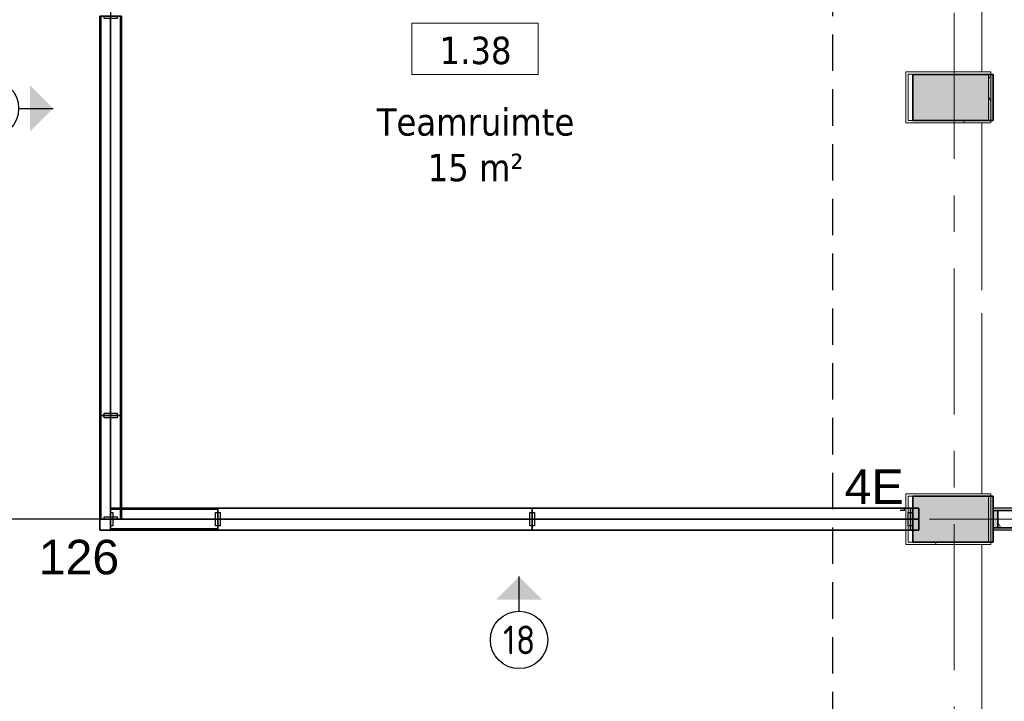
# Model space of a CAD drawing. Extents: x 3176 to 58266, y 1852 to 38199.
# Tile 115 of 256: x 49954 to 54235, y 7536 to 10499. Entities that reach past the tile are written whole.
import ezdxf
from ezdxf.enums import TextEntityAlignment as Align

# ---------------------------------------------------------------- set-up
doc = ezdxf.new("R2010")
doc.units = 0
doc.header["$LTSCALE"] = 50
doc.header["$PDSIZE"] = -5
doc.linetypes.add('HIDDEN2', pattern=[4.7625, 3.175, -1.5875])
doc.linetypes.add('Onderlegger 1e verdieping$0$stramien', pattern=[22.225, 12.7, -3.175, 3.175, -3.175])
doc.layers.get('0').update_dxf_attribs({"linetype": 'CONTINUOUS'})
doc.layers.get('DEFPOINTS').update_dxf_attribs({"linetype": 'CONTINUOUS'})
for name, color, linetype in [('AS-A38--_F----5', 2, 'CONTINUOUS'), ('AS-A38--_F---4-', 9, 'CONTINUOUS'), ('AS-I38-M_F----5_Hoekaansluitingen', 7, 'CONTINUOUS'), ('AS-I38-M_F----5_Muuraansluitingen', 7, 'CONTINUOUS'), ('AS-I38-M_F----5_Wandmodulen', 7, 'CONTINUOUS'), ('AS-L38--', 7, 'CONTINUOUS'), ('AS-L38--_F----5', 7, 'CONTINUOUS'), ('AS-L38--_F---4-', 7, 'CONTINUOUS'), ('AS-L38--_F-23--', 3, 'CONTINUOUS'), ('AS-L38--_F1-----', 2, 'CONTINUOUS'), ('AS-L38--_F123--', 7, 'CONTINUOUS'), ('AS-L38GL_F---4-', 2, 'CONTINUOUS'), ('AS-L38GL_F123--', 3, 'CONTINUOUS'), ('AS-M38--_F123--_Wandlengte', 1, 'CONTINUOUS'), ('AS-T38--_F----5', 7, 'CONTINUOUS'), ('AS-T38--_F-23--', 7, 'CONTINUOUS'), ('IWTEKST', 2, 'CONTINUOUS')]:
    doc.layers.add(name, color=color, linetype=linetype)
doc.layers.add('AS-I38-1_F----5', color=2, linetype='CONTINUOUS', plot=False)
doc.layers.add('IWHARTWAND', color=6, linetype='CONTINUOUS', plot=False)
for name, color, linetype, lineweight in [('Onderlegger 1e verdieping$0$A-AREA-IDEN', 8, 'CONTINUOUS', 18), ('Onderlegger 1e verdieping$0$A-GENM', 8, 'CONTINUOUS', 18), ('Onderlegger 1e verdieping$0$A-GLAZ', 8, 'CONTINUOUS', 25), ('Onderlegger 1e verdieping$0$S-COLS', 8, 'CONTINUOUS', 18), ('Onderlegger 1e verdieping$0$S-GRID', 8, 'CONTINUOUS', 18)]:
    doc.layers.add(name, color=color, linetype=linetype, lineweight=lineweight)
doc.styles.add('Onderlegger 1e verdieping$0$Tahoma_1', font='TAHOMA.TTF', dxfattribs={"height": 238.040123})
doc.styles.get("Standard").update_dxf_attribs({"font": 'isocp.shx'})
doc.dimstyles.new('CWall_F2_Wandlengte', dxfattribs={"dimscale": 50, "dimtxt": 2.5, "dimasz": 2, "dimexe": 1, "dimexo": 1, "dimgap": 0.5, "dimtad": 1, "dimdec": 0, "dimdsep": 46, "dimtxsty": 'Standard', "dimcen": 2.5, "dimclrt": 2, "dimadec": 0, "dimazin": 0, "dimtfac": 1, "dimtdec": 0, "dimtix": 1, "dimtmove": 2, "dimatfit": 0, "dimfxl": 0, "dimtolj": 1, "dimtzin": 0, "dimarcsym": 0})
pattern_1 = [(60, (160, 370), (-43300, 25000), [300, -50000]), (60, (230, 444), (-43300, 25000), [100, -50000]), (60, (187, 470), (-43300, 25000), [100, -50000]), (150, (320, 450), (-25000, -43300), [200, -50000])]
pattern_2 = [(60, (160, 1230), (-43300, 25000), [300, -50000]), (60, (230, 1304), (-43300, 25000), [100, -50000]), (60, (187, 1330), (-43300, 25000), [100, -50000]), (150, (320, 1310), (-25000, -43300), [200, -50000])]
pattern_3 = [(0, (233.25, 1360), (29.766, 59.531), [0, -59.531])]
pattern_4 = [(60, (160, 2090), (-43300, 25000), [300, -50000]), (60, (230, 2164), (-43300, 25000), [100, -50000]), (60, (187, 2190), (-43300, 25000), [100, -50000]), (150, (320, 2170), (-25000, -43300), [200, -50000])]
pattern_5 = [(0, (683.25, 1360), (31.75, 31.75), [15.875, -47.625]), (90, (691.188, 1352.062), (-31.75, 31.75), [15.875, -47.625])]
pattern_6 = [(0, (822.5, 1360), (31.75, 31.75), [15.875, -47.625]), (90, (830.438, 1352.062), (-31.75, 31.75), [15.875, -47.625])]
pattern_7 = [(60, (150, 370), (-43300, 25000), [300, -50000]), (60, (220, 444), (-43300, 25000), [100, -50000]), (60, (180, 470), (-43300, 25000), [100, -50000]), (150, (310, 450), (-25000, -43300), [200, -50000])]
pattern_8 = [(60, (150, 1230), (-43300, 25000), [300, -50000]), (60, (220, 1304), (-43300, 25000), [100, -50000]), (60, (180, 1330), (-43300, 25000), [100, -50000]), (150, (310, 1310), (-25000, -43300), [200, -50000])]
pattern_9 = [(0, (225, 1360), (29.766, 59.531), [0, -59.531])]
pattern_10 = [(60, (150, 2090), (-43300, 25000), [300, -50000]), (60, (220, 2164), (-43300, 25000), [100, -50000]), (60, (180, 2190), (-43300, 25000), [100, -50000]), (150, (310, 2170), (-25000, -43300), [200, -50000])]
pattern_11 = [(60, (793, 2090), (-43300, 25000), [300, -50000]), (60, (865, 2164), (-43300, 25000), [100, -50000]), (60, (820, 2190), (-43300, 25000), [100, -50000]), (150, (955, 2170), (-25000, -43300), [200, -50000])]
pattern_12 = [(0, (868.25, 1360), (29.7656, 59.5312), [0, -59.5312])]
pattern_13 = [(60, (793, 1230), (-43300, 25000), [300, -50000]), (60, (865, 1304), (-43300, 25000), [100, -50000]), (60, (820, 1330), (-43300, 25000), [100, -50000]), (150, (955, 1310), (-25000, -43300), [200, -50000])]
pattern_14 = [(60, (793, 370), (-43300, 25000), [300, -50000]), (60, (865, 444), (-43300, 25000), [100, -50000]), (60, (820, 470), (-43300, 25000), [100, -50000]), (150, (955, 450), (-25000, -43300), [200, -50000])]

# ---------------------------------------------------------------- blocks, each defined once
blk = doc.blocks.new('Onderlegger 1e verdieping$0$22_KA_systeempanel_dicht - staal-V121-Plotview 1e Verdieping - schaal 1 op 100')
at = {"layer": 'Onderlegger 1e verdieping$0$A-GLAZ', "lineweight": 18}
h = blk.add_hatch(color=256, dxfattribs=at)
h.paths.add_polyline_path([(55, -37.5), (55, 37.5), (35, 37.5), (35, -37.5)], flags=0)
h.paths.add_polyline_path([(-35, -37.5), (-35, 37.5), (-55, 37.5), (-55, -37.5)], flags=0)
h = blk.add_hatch(dxfattribs=at)
h.set_pattern_fill('FP_150', color=256, style=0, pattern_type=2)
h.set_pattern_definition([(60, (-54241.6, -8328.38), (-103.92305, 60), []), (120, (-54241.6, -8328.38), (-103.92305, -60), [])])
h.paths.add_polyline_path([(35, -37.5), (35, 37.5), (-35, 37.5), (-35, -37.5)], flags=0)
at = {"layer": 'Onderlegger 1e verdieping$0$A-GLAZ'}
for p, q in [((55, 47.5), (-55, 47.5)), ((-55, 47.5), (-55, 37.5)), ((55, 37.5), (55, 47.5)), ((-55, 37.5), (55, 37.5)), ((-35, 37.5), (-55, 37.5)), ((-55, 37.5), (-55, -37.5)), ((35, 37.5), (-35, 37.5)), ((-35, 37.5), (-35, -37.5)), ((-35, -37.5), (-35, 37.5)), ((35, -37.5), (35, 37.5)), ((55, 37.5), (35, 37.5)), ((35, 37.5), (35, -37.5)), ((55, -37.5), (55, 37.5)), ((55, -37.5), (-55, -37.5)), ((-55, -37.5), (-55, -47.5)), ((-55, -37.5), (-35, -37.5)), ((-35, -37.5), (35, -37.5)), ((35, -37.5), (55, -37.5)), ((55, -47.5), (55, -37.5)), ((-55, -47.5), (55, -47.5))]:
    blk.add_line(p, q, dxfattribs=at)
blk = doc.blocks.new('Onderlegger 1e verdieping$0$vensterbank tweede verdieping1 - vensterbank tweede verdieping-12034844-Plotview 1e Verdieping - schaal 1 op 100')
at = {"layer": 'Onderlegger 1e verdieping$0$A-GLAZ', "lineweight": 18}
for p, q in [((54136.6, 11884.9), (54136.6, 10271.9)), ((54136.6, 10051.5), (54136.6, 9323.8)), ((54136.6, 9223.8), (54136.6, 8438.5)), ((54136.6, 8218.2), (54136.6, 6605.2))]:
    blk.add_line(p, q, dxfattribs=at)
blk = doc.blocks.new('Onderlegger 1e verdieping$0$42_KA leemstuc betonkolomafwerking - Type-V345-Plotview 1e Verdieping - schaal 1 op 100')
at = {"layer": 'Onderlegger 1e verdieping$0$A-GENM'}
h = blk.add_hatch(dxfattribs=at)
h.set_pattern_fill('FP_387', color=256, style=0, pattern_type=2)
h.set_pattern_definition([(0, (-54083.6, -10328.54), (406.4, 101.6), [33.528, -271.272, 33.528, -1896.872]), (0, (-54083.6, -10328.54), (406.4, 101.6), [-338.328, -271.272, 33.528, -576.072, -1016]), (0, (-54083.6, -10328.54), (406.4, 101.6), [-1219.2, 33.528, -271.272, 33.528, -677.672]), (0, (-54083.6, -10328.54), (406.4, 101.6), [-1557.528, -169.672, 33.528, -474.472]), (120, (-53931.2, -10277.74), (-291.18818, 301.15272), [33.528, -271.272, 33.528, -1896.872]), (120, (-53931.2, -10277.74), (-291.18818, 301.15272), [-338.328, -271.272, 33.528, -576.072, -1016]), (120, (-53931.2, -10277.74), (-291.18818, 301.15272), [-1219.2, 33.528, -271.272, 33.528, -677.672]), (120, (-53931.2, -10277.74), (-291.18818, 301.15272), [-1557.528, -169.672, 33.528, -474.472]), (240, (-53880.4, -10074.54), (-115.21182, -402.75272), [33.528, -271.272, 33.528, -1896.872]), (240, (-53880.4, -10074.54), (-115.21182, -402.75272), [-338.328, -271.272, 33.528, -576.072, -1016]), (240, (-53880.4, -10074.54), (-115.21182, -402.75272), [-1219.2, 33.528, -271.272, 33.528, -677.672]), (240, (-53880.4, -10074.54), (-115.21182, -402.75272), [-1557.528, -169.672, 33.528, -474.472])])
h.paths.add_polyline_path([(-277, -277), (93, -277), (93, -56.67), (-277, -56.67)], flags=0)
h.paths.add_polyline_path([(-267, -267), (-267, -66.67), (83, -66.67), (83, -267), (47.86, -267)], flags=0)
for p, q in [((93, -56.67), (-277, -56.67)), ((-277, -56.67), (-277, -277)), ((-267, -66.67), (83, -66.67)), ((-267, -267), (-267, -66.67)), ((83, -66.67), (83, -267)), ((93, -277), (93, -56.67)), ((-277, -277), (93, -277)), ((83, -267), (-267, -267))]:
    blk.add_line(p, q, dxfattribs=at)
blk = doc.blocks.new('Onderlegger 1e verdieping$0$42_KA leemstuc betonkolomafwerking - Type-V346-Plotview 1e Verdieping - schaal 1 op 100')
at = {"layer": 'Onderlegger 1e verdieping$0$A-GENM'}
h = blk.add_hatch(dxfattribs=at)
h.set_pattern_fill('FP_388', color=256, style=0, pattern_type=2)
h.set_pattern_definition([(0, (-54083.6, -8495.21), (406.4, 101.6), [33.528, -271.272, 33.528, -271.272, -1625.6]), (0, (-54083.6, -8495.21), (406.4, 101.6), [-609.6, 33.528, -576.072, 33.528, -271.272, -711.2]), (0, (-54083.6, -8495.21), (406.4, 101.6), [-1524, 33.528, -169.672, 33.528, -474.472]), (120, (-53931.2, -8444.41), (-291.18818, 301.15272), [33.528, -271.272, 33.528, -1896.872]), (120, (-53931.2, -8444.41), (-291.18818, 301.15272), [-338.328, -271.272, 33.528, -576.072, -1016]), (120, (-53931.2, -8444.41), (-291.18818, 301.15272), [-1219.2, 33.528, -271.272, 33.528, -677.672]), (120, (-53931.2, -8444.41), (-291.18818, 301.15272), [-1557.528, -169.672, 33.528, -474.472]), (240, (-53880.4, -8241.21), (-115.21182, -402.75272), [33.528, -271.272, 33.528, -1896.872]), (240, (-53880.4, -8241.21), (-115.21182, -402.75272), [-338.328, -271.272, 33.528, -576.072, -1016]), (240, (-53880.4, -8241.21), (-115.21182, -402.75272), [-1219.2, 33.528, -271.272, 33.528, -677.672]), (240, (-53880.4, -8241.21), (-115.21182, -402.75272), [-1557.528, -169.672, 33.528, -474.472])])
h.paths.add_polyline_path([(-277, -277), (93, -277), (93, -56.67), (-277, -56.67)], flags=0)
h.paths.add_polyline_path([(-267, -267), (-267, -66.67), (83, -66.67), (83, -267), (47.86, -267)], flags=0)
for p, q in [((93, -56.67), (-277, -56.67)), ((-277, -56.67), (-277, -277)), ((-267, -66.67), (83, -66.67)), ((-267, -267), (-267, -66.67)), ((83, -66.67), (83, -267)), ((93, -277), (93, -56.67)), ((-277, -277), (93, -277)), ((83, -267), (-267, -267))]:
    blk.add_line(p, q, dxfattribs=at)
blk = doc.blocks.new('Onderlegger 1e verdieping$0$00_KU ruimtetag groot - 00_KU ruimtetag groot-3653893-Plotview 1e Verdieping - schaal 1 op 100')
at = {"layer": 'Onderlegger 1e verdieping$0$A-AREA-IDEN'}
for p, q in [((5.5, 2.164), (-5.5, 2.164)), ((-5.5, 2.164), (-5.5, -2.302)), ((5.5, -2.302), (5.5, 2.164)), ((-5.5, -2.302), (5.5, -2.302))]:
    blk.add_line(p, q, dxfattribs=at)
blk = doc.blocks.new('Onderlegger 1e verdieping')
at = {"layer": 'Onderlegger 1e verdieping$0$S-COLS', "lineweight": 5}
for points in [[(54186.6, 10061.2), (54186.6, 10261.2), (53836.6, 10261.2), (53836.6, 10061.2), (54131.5, 10061.2)], [(54186.6, 8228.2), (54186.6, 8428.2), (53836.6, 8428.2), (53836.6, 8228.2), (54131.5, 8228.2)]]:
    blk.add_hatch(color=256, dxfattribs=at).paths.add_polyline_path(points, flags=0)
at = {"layer": 'Onderlegger 1e verdieping$0$A-GLAZ'}
for q in [(53781.6, 8365.9), (53801.6, 8375.9)]:
    blk.add_line((53801.6, 8365.9), q, dxfattribs=at)
at = {"layer": 'Onderlegger 1e verdieping$0$S-COLS', "lineweight": 35}
for p, q in [((54186.6, 10261.2), (53836.6, 10261.2)), ((53836.6, 10261.2), (53836.6, 10061.2)), ((54186.6, 10061.2), (54186.6, 10261.2)), ((53836.6, 10061.2), (54186.6, 10061.2)), ((54186.6, 8428.2), (53836.6, 8428.2)), ((53836.6, 8428.2), (53836.6, 8228.2)), ((54186.6, 8228.2), (54186.6, 8428.2)), ((53836.6, 8228.2), (54186.6, 8228.2))]:
    blk.add_line(p, q, dxfattribs=at)
at = {"layer": 'Onderlegger 1e verdieping$0$S-GRID', "linetype": 'Onderlegger 1e verdieping$0$stramien'}
for p, q in [((54016.6, 37199.4), (54016.6, 1851.9)), ((36129.9, 8328.2), (55473.5, 8328.2))]:
    blk.add_line(p, q, dxfattribs=at)
at = {"layer": 'Onderlegger 1e verdieping$0$A-AREA-IDEN', "xscale": 49.99999999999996, "yscale": 49.99999999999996, "zscale": 49.99999999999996}
blk.add_blockref('Onderlegger 1e verdieping$0$00_KU ruimtetag groot - 00_KU ruimtetag groot-3653893-Plotview 1e Verdieping - schaal 1 op 100', (51933.8, 10375.5), dxfattribs=at)
at = {"layer": 'Onderlegger 1e verdieping$0$A-GENM'}
for name, p in [('Onderlegger 1e verdieping$0$42_KA leemstuc betonkolomafwerking - Type-V345-Plotview 1e Verdieping - schaal 1 op 100', (54083.6, 10328.5)), ('Onderlegger 1e verdieping$0$42_KA leemstuc betonkolomafwerking - Type-V346-Plotview 1e Verdieping - schaal 1 op 100', (54083.6, 8495.2))]:
    blk.add_blockref(name, p, dxfattribs=at)
at = {"layer": 'Onderlegger 1e verdieping$0$A-GLAZ'}
blk.add_blockref('Onderlegger 1e verdieping$0$vensterbank tweede verdieping1 - vensterbank tweede verdieping-12034844-Plotview 1e Verdieping - schaal 1 op 100', (0, 0), dxfattribs=at)
at = {"layer": 'Onderlegger 1e verdieping$0$A-GLAZ', "lineweight": 18}
blk.add_blockref('Onderlegger 1e verdieping$0$22_KA_systeempanel_dicht - staal-V121-Plotview 1e Verdieping - schaal 1 op 100', (54241.6, 8328.4), dxfattribs=at)
at = {"layer": 'Onderlegger 1e verdieping$0$A-AREA-IDEN', "char_height": 119.02, "attachment_point": 2, "line_spacing_factor": 1.000232, "style": 'Onderlegger 1e verdieping$0$Tahoma_1'}
for s, insert, width in [('1.38', (51936.1, 10425.1), 384), ('Teamruimte\\P15 m²', (51936.1, 10114.5), 1047)]:
    blk.add_mtext(s, dxfattribs=dict(at, insert=insert, width=width))
blk = doc.blocks.new('WandNr2-_CTA01')
at = {"layer": 'AS-T38--_F-23--', "color": 0, "linetype": 'ByBlock'}
blk.add_line((0, -5), (0, -2), dxfattribs=at)
blk.add_circle((0, -7.5), 2.5, dxfattribs=at)
blk.add_solid([(0, -2), (2, -4), (-2, -4)], dxfattribs=at)
blk.add_attdef('WANDNR', text='', height=2.5, dxfattribs=at).set_placement((0, -7.5), align=Align.MIDDLE)
blk = doc.blocks.new('WandNr5o_CTA01')
at = {"layer": 'AS-T38--_F----5', "color": 0, "linetype": 'ByBlock'}
blk.add_circle((0, -18), 2.5, dxfattribs=at)
blk.add_attdef('WANDNR', text='', height=2.5, dxfattribs=at).set_placement((0, -18), align=Align.MIDDLE)
blk = doc.blocks.new('QHK-8---_CTA01')
at = {"layer": 'AS-L38--_F----5', "linetype": 'HIDDEN2'}
blk.add_line((0, 0), (0, 0, 2700), dxfattribs=at)
at = {"layer": 'AS-L38--_F---4-'}
blk.add_line((-47.5, 47.5), (-47.5, 47.5, 2700), dxfattribs=at)
for points, invisible_edges in [([(0, 47.5, 2700), (0, -47.5, 2700), (47.5, -47.5, 2700), (-47.5, 47.5, 2700)], 4), ([(47.5, -47.5, 2700), (-47.5, 47.5, 2700), (-47.5, 0, 2700), (47.5, 0, 2700)], 1), ([(47.5, 0), (47.5, 0, 60), (47.5, -47.5, 60), (47.5, -47.5)], 1), ([(47.5, 0, 2660), (47.5, 0, 2700), (47.5, -47.5, 2700), (47.5, -47.5, 2660)], 1), ([(47.5, -47.5), (47.5, -47.5, 60), (0, -47.5, 60), (0, -47.5)], 4), ([(47.5, -47.5, 2660), (47.5, -47.5, 2700), (0, -47.5, 2700), (0, -47.5, 2660)], 4)]:
    blk.add_3dface(points, dxfattribs=dict(at, invisible_edges=invisible_edges))
for points in [[(47.5, 0, 60), (47.5, 0, 2660), (47.5, -47.5, 2660), (47.5, -47.5, 60)], [(47.5, -47.5, 60), (47.5, -47.5, 2660), (0, -47.5, 2660), (0, -47.5, 60)]]:
    blk.add_3dface(points, dxfattribs=at)
at = {"layer": 'AS-L38--_F123--'}
blk.add_lwpolyline([(0, -47.5), (47.5, -47.5), (47.5, 0)], dxfattribs=at)
at = {"layer": 'DEFPOINTS'}
blk.add_point((0, 0, 2700), dxfattribs=at)
at = {"layer": 'AS-I38-M_F----5_Hoekaansluitingen', "extrusion": (1, -6.12303e-17, 0)}
blk.add_text('D126', height=125, rotation=90, dxfattribs=at).set_placement((0, 2750), align=Align.MIDDLE_LEFT)
at = {"layer": 'AS-I38-M_F----5_Hoekaansluitingen', "extrusion": (0, -1, 0)}
blk.add_text('D126', height=125, rotation=90, dxfattribs=at).set_placement((0, 2750), align=Align.MIDDLE_LEFT)
blk = doc.blocks.new('BvnAans-_CTA01')
at = {"layer": 'AS-L38--_F----5', "color": 0, "invisible_edges": 10}
blk.add_3dface([(0, 0), (1, 0), (1, 0, 1), (0, 0, 1)], dxfattribs=at)
at = {"layer": 'AS-L38--_F---4-', "invisible_edges": 10}
for points in [[(0, 0.5), (1, 0.5), (1, 0.5, 1), (0, 0.5, 1)], [(0, -0.5), (1, -0.5), (1, -0.5, 1), (0, -0.5, 1)]]:
    blk.add_3dface(points, dxfattribs=at)
at = {"layer": 'AS-L38--_F---4-'}
blk.add_3dface([(0, -0.5, 1), (0, 0.5, 1), (1, 0.5, 1), (1, -0.5, 1)], dxfattribs=at)
blk = doc.blocks.new('OndrAans_CTA01')
at = {"layer": 'AS-L38--_F----5', "color": 0, "invisible_edges": 10}
blk.add_3dface([(0, 0), (1, 0), (1, 0, 1), (0, 0, 1)], dxfattribs=at)
at = {"layer": 'AS-L38--_F---4-', "invisible_edges": 10}
for points in [[(0, 0.5), (1, 0.5), (1, 0.5, 1), (0, 0.5, 1)], [(0, -0.5), (1, -0.5), (1, -0.5, 1), (0, -0.5, 1)]]:
    blk.add_3dface(points, dxfattribs=at)
at = {"layer": 'AS-L38--_F123--', "color": 0}
blk.add_3dface([(0, -0.5), (1, -0.5), (1, 0.5), (0, 0.5)], dxfattribs=at)
blk = doc.blocks.new('Q0WDSTL-_CTA01')
at = {"layer": 'AS-L38--_F-23--'}
for p, q in [((0, 0.3), (0, 0.5)), ((0, -0.3), (0, -0.5))]:
    blk.add_line(p, q, dxfattribs=at)
at = {"layer": 'AS-L38--_F-23--', "color": 1}
blk.add_lwpolyline([(0, 0.3), (1, 0.3), (1, -0.3), (0, -0.3)], dxfattribs=at)
at = {"layer": 'AS-L38--_F1-----'}
blk.add_lwpolyline([(0, 0.5), (0, -0.5)], dxfattribs=at)
blk = doc.blocks.new('QPGLAS--_CTA01')
at = {"layer": 'AS-L38--_F----5', "color": 0}
blk.add_3dface([(0, 0), (1, 0), (1, 0, 1), (0, 0, 1)], dxfattribs=at)
at = {"layer": 'AS-L38GL_F123--'}
blk.add_line((0, 0), (1, 0), dxfattribs=at)
at = {"layer": 'AS-L38GL_F---4-'}
mesh = blk.add_polymesh((6, 3), dxfattribs=at)
for k, corner in enumerate([(1, -0.45, 1), (1, -0.45), (1, -0.45), (0, -0.45, 1), (0, -0.45), (0, -0.45), (0, 0.45, 1), (0, 0.45), (0, -0.45), (1, 0.45, 1), (1, 0.45), (1, -0.45), (1, 0.45, 1), (1, 0.45, 1), (1, -0.45, 1), (0, 0.45, 1), (0, 0.45, 1), (0, -0.45, 1)]):
    mesh.set_mesh_vertex(divmod(k, 3), corner)
blk = doc.blocks.new('O4------_CTA01')
blk.add_blockref('QPGLAS--_CTA01', (0, 0))
blk = doc.blocks.new('QWND16--_CTA01')
at = {"layer": 'AS-A38--_F----5', "extrusion": (0, -1, 0)}
h = blk.add_hatch(dxfattribs=at)
h.set_pattern_fill('GLAS2', color=256, scale=50, angle=60, style=0, pattern_type=2)
h.set_pattern_definition(pattern_1)
h.paths.add_polyline_path([(0, 60), (466.5, 60), (466.5, 940), (0, 940)])
h = blk.add_hatch(dxfattribs=at)
h.set_pattern_fill('GLAS2', color=256, scale=50, angle=60, style=0, pattern_type=2)
h.set_pattern_definition(pattern_2)
h.paths.add_polyline_path([(0, 940), (466.5, 940), (466.5, 1780), (0, 1780)])
h = blk.add_hatch(dxfattribs=at)
h.set_pattern_fill('GLAS2', color=256, scale=50, angle=60, style=0, pattern_type=2)
h.set_pattern_definition(pattern_4)
h.paths.add_polyline_path([(0, 1780), (466.5, 1780), (466.5, 2660), (0, 2660)])
h = blk.add_hatch(dxfattribs=at)
h.set_pattern_fill('DOTS', color=256, scale=37.5, style=0)
h.set_pattern_definition(pattern_3)
h.paths.add_polyline_path([(10, 950), (456.5, 950), (456.5, 1770), (10, 1770)])
at = {"layer": 'AS-A38--_F---4-', "extrusion": (0, -1, 0)}
h = blk.add_hatch(dxfattribs=at)
h.set_pattern_fill('GLAS2', color=256, scale=50, angle=60, style=0, pattern_type=2)
h.set_pattern_definition(pattern_1)
h.paths.add_polyline_path([(0, 60), (466.5, 60), (466.5, 940), (0, 940)])
h = blk.add_hatch(dxfattribs=at)
h.set_pattern_fill('GLAS2', color=256, scale=50, angle=60, style=0, pattern_type=2)
h.set_pattern_definition(pattern_2)
h.paths.add_polyline_path([(0, 940), (466.5, 940), (466.5, 1780), (0, 1780)])
h = blk.add_hatch(dxfattribs=at)
h.set_pattern_fill('GLAS2', color=256, scale=50, angle=60, style=0, pattern_type=2)
h.set_pattern_definition(pattern_4)
h.paths.add_polyline_path([(0, 1780), (466.5, 1780), (466.5, 2660), (0, 2660)])
h = blk.add_hatch(dxfattribs=at)
h.set_pattern_fill('DOTS', color=256, scale=37.5, style=0)
h.set_pattern_definition(pattern_3)
h.paths.add_polyline_path([(10, 950), (456.5, 950), (456.5, 1770), (10, 1770)])
h = blk.add_hatch(dxfattribs=at)
h.set_pattern_fill('GLAS2', color=256, scale=50, angle=60, style=0, pattern_type=2)
h.set_pattern_definition(pattern_1)
h.paths.add_polyline_path([(0, 60), (466.5, 60), (466.5, 940), (0, 940)])
h = blk.add_hatch(dxfattribs=at)
h.set_pattern_fill('GLAS2', color=256, scale=50, angle=60, style=0, pattern_type=2)
h.set_pattern_definition(pattern_2)
h.paths.add_polyline_path([(0, 940), (466.5, 940), (466.5, 1780), (0, 1780)])
h = blk.add_hatch(dxfattribs=at)
h.set_pattern_fill('GLAS2', color=256, scale=50, angle=60, style=0, pattern_type=2)
h.set_pattern_definition(pattern_4)
h.paths.add_polyline_path([(0, 1780), (466.5, 1780), (466.5, 2660), (0, 2660)])
h = blk.add_hatch(dxfattribs=at)
h.set_pattern_fill('DOTS', color=256, scale=37.5, style=0)
h.set_pattern_definition(pattern_3)
h.paths.add_polyline_path([(10, 950), (456.5, 950), (456.5, 1770), (10, 1770)])
at = {"layer": 'DEFPOINTS'}
blk.add_point((0, 0, 2700), dxfattribs=at)
at = {"layer": 'AS-L38--', "yscale": 95}
for name, p, xscale, zscale in [('BvnAans-_CTA01', (0, 0, 2660), 466.5, 40), ('OndrAans_CTA01', (0, 0), 466.5, 60), ('Q0WDSTL-_CTA01', (0, 0), 10, 10), ('O4------_CTA01', (0, 0, 1780), 466.5, 880), ('O4------_CTA01', (0, 0, 940), 466.5, 840), ('O4------_CTA01', (0, 0, 60), 466.5, 880)]:
    blk.add_blockref(name, p, dxfattribs=dict(at, xscale=xscale, zscale=zscale))
at = {"layer": 'AS-L38--', "xscale": 10, "yscale": 95, "zscale": 10, "rotation": 180}
blk.add_blockref('Q0WDSTL-_CTA01', (466.5, 0), dxfattribs=at)
at = {"layer": 'AS-I38-1_F----5', "extrusion": (0, -1, 0)}
blk.add_text('1', height=90, dxfattribs=at).set_placement((40, 130))
at = {"layer": 'AS-I38-M_F----5_Wandmodulen', "extrusion": (0, -1, 0)}
blk.add_text('GH', height=125, rotation=90, dxfattribs=at).set_placement((233.2, 2750), align=Align.MIDDLE_LEFT)
blk = doc.blocks.new('D1------_CTA01')
at = {"layer": 'AS-L38--_F----5', "color": 0}
blk.add_3dface([(0, 0), (1, 0), (1, 0, 1), (0, 0, 1)], dxfattribs=at)
at = {"layer": 'AS-L38--_F---4-'}
for points in [[(0, 0.5), (1, 0.5), (1, 0.5, 1), (0, 0.5, 1)], [(0, -0.5), (1, -0.5), (1, -0.5, 1), (0, -0.5, 1)]]:
    blk.add_3dface(points, dxfattribs=at)
blk = doc.blocks.new('QWND19--_CTA01')
at = {"layer": 'AS-A38--_F----5', "extrusion": (0, -1, 0)}
h = blk.add_hatch(dxfattribs=at)
h.set_pattern_fill('CROSS', color=256, scale=5, style=0)
h.set_pattern_definition(pattern_5)
h.paths.add_polyline_path([(0, 940), (1366.5, 940), (1366.5, 1780), (0, 1780)])
at = {"layer": 'AS-A38--_F---4-', "extrusion": (0, -1, 0)}
h = blk.add_hatch(dxfattribs=at)
h.set_pattern_fill('CROSS', color=256, scale=5, style=0)
h.set_pattern_definition(pattern_5)
h.paths.add_polyline_path([(0, 940), (1366.5, 940), (1366.5, 1780), (0, 1780)])
h = blk.add_hatch(dxfattribs=at)
h.set_pattern_fill('CROSS', color=256, scale=5, style=0)
h.set_pattern_definition(pattern_5)
h.paths.add_polyline_path([(0, 940), (1366.5, 940), (1366.5, 1780), (0, 1780)])
at = {"layer": 'DEFPOINTS'}
blk.add_point((0, 0, 2700), dxfattribs=at)
at = {"layer": 'AS-L38--', "yscale": 95}
for name, p, xscale, zscale in [('BvnAans-_CTA01', (0, 0, 2660), 1366.5, 40), ('OndrAans_CTA01', (0, 0), 1366.5, 60), ('Q0WDSTL-_CTA01', (0, 0), 10, 10), ('D1------_CTA01', (0, 0, 1780), 1366.5, 880), ('D1------_CTA01', (0, 0, 940), 1366.5, 840), ('D1------_CTA01', (0, 0, 60), 1366.5, 880)]:
    blk.add_blockref(name, p, dxfattribs=dict(at, xscale=xscale, zscale=zscale))
at = {"layer": 'AS-L38--', "xscale": 10, "yscale": 95, "zscale": 10, "rotation": 180}
blk.add_blockref('Q0WDSTL-_CTA01', (1366.5, 0), dxfattribs=at)
at = {"layer": 'AS-I38-1_F----5', "extrusion": (0, -1, 0)}
blk.add_text('2', height=90, dxfattribs=at).set_placement((40, 130))
at = {"layer": 'AS-I38-M_F----5_Wandmodulen', "extrusion": (0, -1, 0)}
blk.add_text('AH-Z1', height=125, rotation=90, dxfattribs=at).set_placement((683.25, 2750), align=Align.MIDDLE_LEFT)
blk = doc.blocks.new('QWND29--_CTA01')
at = {"layer": 'AS-A38--_F----5', "extrusion": (0, -1, 0)}
h = blk.add_hatch(dxfattribs=at)
h.set_pattern_fill('CROSS', color=256, scale=5, style=0)
h.set_pattern_definition(pattern_6)
h.paths.add_polyline_path([(0, 940), (1645, 940), (1645, 1780), (0, 1780)])
at = {"layer": 'AS-A38--_F---4-', "extrusion": (0, -1, 0)}
h = blk.add_hatch(dxfattribs=at)
h.set_pattern_fill('CROSS', color=256, scale=5, style=0)
h.set_pattern_definition(pattern_6)
h.paths.add_polyline_path([(0, 940), (1645, 940), (1645, 1780), (0, 1780)])
h = blk.add_hatch(dxfattribs=at)
h.set_pattern_fill('CROSS', color=256, scale=5, style=0)
h.set_pattern_definition(pattern_6)
h.paths.add_polyline_path([(0, 940), (1645, 940), (1645, 1780), (0, 1780)])
at = {"layer": 'DEFPOINTS'}
blk.add_point((0, 0, 2700), dxfattribs=at)
at = {"layer": 'AS-L38--', "yscale": 95}
for name, p, xscale, zscale in [('BvnAans-_CTA01', (0, 0, 2660), 1645, 40), ('OndrAans_CTA01', (0, 0), 1645, 60), ('Q0WDSTL-_CTA01', (0, 0), 10, 10), ('D1------_CTA01', (0, 0, 1780), 1645, 880), ('D1------_CTA01', (0, 0, 940), 1645, 840), ('D1------_CTA01', (0, 0, 60), 1645, 880)]:
    blk.add_blockref(name, p, dxfattribs=dict(at, xscale=xscale, zscale=zscale))
at = {"layer": 'AS-L38--', "xscale": 10, "yscale": 95, "zscale": 10, "rotation": 180}
blk.add_blockref('Q0WDSTL-_CTA01', (1645, 0), dxfattribs=at)
at = {"layer": 'AS-I38-1_F----5', "extrusion": (0, -1, 0)}
blk.add_text('98', height=90, dxfattribs=at).set_placement((40, 130))
at = {"layer": 'AS-I38-M_F----5_Wandmodulen', "extrusion": (0, -1, 0)}
blk.add_text('AH-Z1', height=125, rotation=90, dxfattribs=at).set_placement((822.5, 2750), align=Align.MIDDLE_LEFT)
blk = doc.blocks.new('QEND3---_CTA01')
at = {"layer": 'AS-L38--_F----5', "invisible_edges": 1}
for points in [[(0, 0), (0, 0, 60), (35, 0, 60), (35, 0)], [(0, 0, 2660), (0, 0, 2700), (35, 0, 2700), (35, 0, 2660)]]:
    blk.add_3dface(points, dxfattribs=at)
at = {"layer": 'AS-L38--_F----5'}
blk.add_3dface([(0, 0, 60), (0, 0, 2660), (35, 0, 2660), (35, 0, 60)], dxfattribs=at)
at = {"layer": 'AS-L38--_F---4-', "invisible_edges": 1}
for points in [[(35, 47.5), (35, 47.5, 60), (0, 47.5, 60), (0, 47.5)], [(35, 47.5, 2660), (35, 47.5, 2700), (0, 47.5, 2700), (0, 47.5, 2660)], [(0, -47.5), (0, -47.5, 60), (35, -47.5, 60), (35, -47.5)], [(0, -47.5, 2660), (0, -47.5, 2700), (35, -47.5, 2700), (35, -47.5, 2660)]]:
    blk.add_3dface(points, dxfattribs=at)
at = {"layer": 'AS-L38--_F---4-'}
for points in [[(35, 47.5, 60), (35, 47.5, 2660), (0, 47.5, 2660), (0, 47.5, 60)], [(0, -47.5, 2700), (35, -47.5, 2700), (35, 47.5, 2700), (0, 47.5, 2700)], [(35, -47.5), (35, -47.5, 60), (35, 47.5, 60), (35, 47.5)], [(35, -47.5, 60), (35, -47.5, 2660), (35, 47.5, 2660), (35, 47.5, 60)], [(35, -47.5, 2660), (35, -47.5, 2700), (35, 47.5, 2700), (35, 47.5, 2660)], [(0, -47.5, 60), (0, -47.5, 2660), (35, -47.5, 2660), (35, -47.5, 60)]]:
    blk.add_3dface(points, dxfattribs=at)
at = {"layer": 'AS-L38--_F123--'}
blk.add_lwpolyline([(0, -47.5), (35, -47.5), (35, 47.5), (0, 47.5)], dxfattribs=at)
at = {"layer": 'DEFPOINTS'}
blk.add_point((35, 0, 2700), dxfattribs=at)
at = {"layer": 'AS-L38--', "xscale": 10, "yscale": 95, "zscale": 10}
blk.add_blockref('Q0WDSTL-_CTA01', (0, 0), dxfattribs=at)
at = {"layer": 'AS-I38-M_F----5_Muuraansluitingen', "extrusion": (0, -1, 0)}
blk.add_text('4E', height=125, rotation=90, dxfattribs=at).set_placement((35, 2750), align=Align.MIDDLE_LEFT)
blk = doc.blocks.new('QWND36--_CTA01')
at = {"layer": 'AS-A38--_F----5', "extrusion": (0, -1, 0)}
h = blk.add_hatch(dxfattribs=at)
h.set_pattern_fill('GLAS2', color=256, scale=50, angle=60, style=0, pattern_type=2)
h.set_pattern_definition(pattern_7)
h.paths.add_polyline_path([(0, 60), (450, 60), (450, 940), (0, 940)])
h = blk.add_hatch(dxfattribs=at)
h.set_pattern_fill('GLAS2', color=256, scale=50, angle=60, style=0, pattern_type=2)
h.set_pattern_definition(pattern_8)
h.paths.add_polyline_path([(0, 940), (450, 940), (450, 1780), (0, 1780)])
h = blk.add_hatch(dxfattribs=at)
h.set_pattern_fill('GLAS2', color=256, scale=50, angle=60, style=0, pattern_type=2)
h.set_pattern_definition(pattern_10)
h.paths.add_polyline_path([(0, 1780), (450, 1780), (450, 2660), (0, 2660)])
h = blk.add_hatch(dxfattribs=at)
h.set_pattern_fill('DOTS', color=256, scale=37.5, style=0)
h.set_pattern_definition(pattern_9)
h.paths.add_polyline_path([(10, 950), (440, 950), (440, 1770), (10, 1770)])
at = {"layer": 'AS-A38--_F---4-', "extrusion": (0, -1, 0)}
h = blk.add_hatch(dxfattribs=at)
h.set_pattern_fill('GLAS2', color=256, scale=50, angle=60, style=0, pattern_type=2)
h.set_pattern_definition(pattern_7)
h.paths.add_polyline_path([(0, 60), (450, 60), (450, 940), (0, 940)])
h = blk.add_hatch(dxfattribs=at)
h.set_pattern_fill('GLAS2', color=256, scale=50, angle=60, style=0, pattern_type=2)
h.set_pattern_definition(pattern_8)
h.paths.add_polyline_path([(0, 940), (450, 940), (450, 1780), (0, 1780)])
h = blk.add_hatch(dxfattribs=at)
h.set_pattern_fill('GLAS2', color=256, scale=50, angle=60, style=0, pattern_type=2)
h.set_pattern_definition(pattern_10)
h.paths.add_polyline_path([(0, 1780), (450, 1780), (450, 2660), (0, 2660)])
h = blk.add_hatch(dxfattribs=at)
h.set_pattern_fill('DOTS', color=256, scale=37.5, style=0)
h.set_pattern_definition(pattern_9)
h.paths.add_polyline_path([(10, 950), (440, 950), (440, 1770), (10, 1770)])
h = blk.add_hatch(dxfattribs=at)
h.set_pattern_fill('GLAS2', color=256, scale=50, angle=60, style=0, pattern_type=2)
h.set_pattern_definition(pattern_7)
h.paths.add_polyline_path([(0, 60), (450, 60), (450, 940), (0, 940)])
h = blk.add_hatch(dxfattribs=at)
h.set_pattern_fill('GLAS2', color=256, scale=50, angle=60, style=0, pattern_type=2)
h.set_pattern_definition(pattern_8)
h.paths.add_polyline_path([(0, 940), (450, 940), (450, 1780), (0, 1780)])
h = blk.add_hatch(dxfattribs=at)
h.set_pattern_fill('GLAS2', color=256, scale=50, angle=60, style=0, pattern_type=2)
h.set_pattern_definition(pattern_10)
h.paths.add_polyline_path([(0, 1780), (450, 1780), (450, 2660), (0, 2660)])
h = blk.add_hatch(dxfattribs=at)
h.set_pattern_fill('DOTS', color=256, scale=37.5, style=0)
h.set_pattern_definition(pattern_9)
h.paths.add_polyline_path([(10, 950), (440, 950), (440, 1770), (10, 1770)])
at = {"layer": 'DEFPOINTS'}
blk.add_point((0, 0, 2700), dxfattribs=at)
at = {"layer": 'AS-L38--', "yscale": 95}
for name, p, xscale, zscale in [('BvnAans-_CTA01', (0, 0, 2660), 450, 40), ('OndrAans_CTA01', (0, 0), 450, 60), ('Q0WDSTL-_CTA01', (0, 0), 10, 10), ('O4------_CTA01', (0, 0, 1780), 450, 880), ('O4------_CTA01', (0, 0, 940), 450, 840), ('O4------_CTA01', (0, 0, 60), 450, 880)]:
    blk.add_blockref(name, p, dxfattribs=dict(at, xscale=xscale, zscale=zscale))
at = {"layer": 'AS-L38--', "xscale": 10, "yscale": 95, "zscale": 10, "rotation": 180}
blk.add_blockref('Q0WDSTL-_CTA01', (450, 0), dxfattribs=at)
at = {"layer": 'AS-I38-1_F----5', "extrusion": (0, -1, 0)}
blk.add_text('98', height=90, dxfattribs=at).set_placement((40, 130))
at = {"layer": 'AS-I38-M_F----5_Wandmodulen', "extrusion": (0, -1, 0)}
blk.add_text('GH', height=125, rotation=90, dxfattribs=at).set_placement((225, 2750), align=Align.MIDDLE_LEFT)
blk = doc.blocks.new('*D389')
at = {"layer": 'AS-M38--_F123--_Wandlengte', "color": 0, "lineweight": -2}
for p, q in [((50299.6, 11994.2), (49592.4, 11994.2)), ((49642.4, 11894.2), (49642.4, 8428.2)), ((50299.6, 8328.2), (49592.4, 8328.2))]:
    blk.add_line(p, q, dxfattribs=at)
at = {"layer": 'AS-M38--_F123--_Wandlengte', "color": 0}
for points in [[(49625.7, 11894.2), (49659.1, 11894.2), (49642.4, 11994.2)], [(49625.7, 8428.2), (49659.1, 8428.2), (49642.4, 8328.2)]]:
    blk.add_solid(points, dxfattribs=at)
at = {"layer": 'DEFPOINTS', "color": 0}
for p in [(50349.6, 11994.2), (49642.4, 8328.2), (50349.6, 8328.2)]:
    blk.add_point(p, dxfattribs=at)
at = {"layer": 'AS-M38--_F123--_Wandlengte', "color": 2, "insert": (49554.9, 10161.2), "char_height": 125, "attachment_point": 5, "rotation": 90}
blk.add_mtext('\\A1;3666', dxfattribs=at)
blk = doc.blocks.new('QWND23--_CTA01')
at = {"layer": 'AS-A38--_F----5', "extrusion": (0, -1, 0)}
h = blk.add_hatch(dxfattribs=at)
h.set_pattern_fill('GLAS2', color=256, scale=50, angle=60, style=0, pattern_type=2)
h.set_pattern_definition(pattern_11)
h.paths.add_polyline_path([(0, 1780), (1736.5, 1780), (1736.5, 2660), (0, 2660)])
h = blk.add_hatch(dxfattribs=at)
h.set_pattern_fill('GLAS2', color=256, scale=50, angle=60, style=0, pattern_type=2)
h.set_pattern_definition(pattern_13)
h.paths.add_polyline_path([(0, 940), (1736.5, 940), (1736.5, 1780), (0, 1780)])
h = blk.add_hatch(dxfattribs=at)
h.set_pattern_fill('GLAS2', color=256, scale=50, angle=60, style=0, pattern_type=2)
h.set_pattern_definition(pattern_14)
h.paths.add_polyline_path([(0, 60), (1736.5, 60), (1736.5, 940), (0, 940)])
h = blk.add_hatch(dxfattribs=at)
h.set_pattern_fill('DOTS', color=256, scale=37.5, style=0)
h.set_pattern_definition(pattern_12)
h.paths.add_polyline_path([(10, 950), (1726.5, 950), (1726.5, 1770), (10, 1770)])
at = {"layer": 'AS-A38--_F---4-', "extrusion": (0, -1, 0)}
h = blk.add_hatch(dxfattribs=at)
h.set_pattern_fill('GLAS2', color=256, scale=50, angle=60, style=0, pattern_type=2)
h.set_pattern_definition(pattern_11)
h.paths.add_polyline_path([(0, 1780), (1736.5, 1780), (1736.5, 2660), (0, 2660)])
h = blk.add_hatch(dxfattribs=at)
h.set_pattern_fill('GLAS2', color=256, scale=50, angle=60, style=0, pattern_type=2)
h.set_pattern_definition(pattern_13)
h.paths.add_polyline_path([(0, 940), (1736.5, 940), (1736.5, 1780), (0, 1780)])
h = blk.add_hatch(dxfattribs=at)
h.set_pattern_fill('GLAS2', color=256, scale=50, angle=60, style=0, pattern_type=2)
h.set_pattern_definition(pattern_14)
h.paths.add_polyline_path([(0, 60), (1736.5, 60), (1736.5, 940), (0, 940)])
h = blk.add_hatch(dxfattribs=at)
h.set_pattern_fill('DOTS', color=256, scale=37.5, style=0)
h.set_pattern_definition(pattern_12)
h.paths.add_polyline_path([(10, 950), (1726.5, 950), (1726.5, 1770), (10, 1770)])
h = blk.add_hatch(dxfattribs=at)
h.set_pattern_fill('GLAS2', color=256, scale=50, angle=60, style=0, pattern_type=2)
h.set_pattern_definition(pattern_11)
h.paths.add_polyline_path([(0, 1780), (1736.5, 1780), (1736.5, 2660), (0, 2660)])
h = blk.add_hatch(dxfattribs=at)
h.set_pattern_fill('GLAS2', color=256, scale=50, angle=60, style=0, pattern_type=2)
h.set_pattern_definition(pattern_13)
h.paths.add_polyline_path([(0, 940), (1736.5, 940), (1736.5, 1780), (0, 1780)])
h = blk.add_hatch(dxfattribs=at)
h.set_pattern_fill('GLAS2', color=256, scale=50, angle=60, style=0, pattern_type=2)
h.set_pattern_definition(pattern_14)
h.paths.add_polyline_path([(0, 60), (1736.5, 60), (1736.5, 940), (0, 940)])
h = blk.add_hatch(dxfattribs=at)
h.set_pattern_fill('DOTS', color=256, scale=37.5, style=0)
h.set_pattern_definition(pattern_12)
h.paths.add_polyline_path([(10, 950), (1726.5, 950), (1726.5, 1770), (10, 1770)])
at = {"layer": 'DEFPOINTS'}
blk.add_point((0, 0, 2700), dxfattribs=at)
at = {"layer": 'AS-L38--', "yscale": 95}
for name, p, xscale, zscale in [('BvnAans-_CTA01', (0, 0, 2660), 1736.5, 40), ('OndrAans_CTA01', (0, 0), 1736.5, 60), ('Q0WDSTL-_CTA01', (0, 0), 10, 10), ('O4------_CTA01', (0, 0, 940), 1736.5, 840), ('O4------_CTA01', (0, 0, 1780), 1736.5, 880), ('O4------_CTA01', (0, 0, 60), 1736.5, 880)]:
    blk.add_blockref(name, p, dxfattribs=dict(at, xscale=xscale, zscale=zscale))
at = {"layer": 'AS-L38--', "xscale": 10, "yscale": 95, "zscale": 10, "rotation": 180}
blk.add_blockref('Q0WDSTL-_CTA01', (1736.5, 0), dxfattribs=at)
at = {"layer": 'AS-I38-1_F----5', "extrusion": (0, -1, 0)}
blk.add_text('3', height=90, dxfattribs=at).set_placement((40, 130))
at = {"layer": 'AS-I38-M_F----5_Wandmodulen', "extrusion": (0, -1, 0)}
blk.add_text('GH', height=125, rotation=90, dxfattribs=at).set_placement((868.2, 2750), align=Align.MIDDLE_LEFT)

msp = doc.modelspace()

# ---------------------------------------------------------------- linework, layer by layer
at = {"layer": 'AS-L38--_F----5', "extrusion": (5.26176e-16, -1, 2.22045e-16)}
for p, q in [((53806.6, 8328.2, 3063), (53488.6, 8328.2, 3063)), ((53488.6, 8328.2, 3063), (53488.6, 8328.2, 2700)), ((53488.6, 8328.2, 2700), (53806.6, 8328.2, 3063)), ((53488.6, 8328.2, 3063), (53806.6, 8328.2, 2700)), ((53806.6, 8328.2, 2700), (53806.6, 8328.2, 3063))]:
    msp.add_line(p, q, dxfattribs=at)
at = {"layer": 'IWHARTWAND'}
for p in [(50349.6, 11994.2), (53806.6, 8328.2)]:
    msp.add_line(p, (50349.6, 8328.2), dxfattribs=at)
at = {"layer": 'IWTEKST', "linetype": 'HIDDEN2'}
msp.add_line((53488.6, 35438.2), (53488.6, 3218.2), dxfattribs=at)

# ---------------------------------------------------------------- block references
msp.add_blockref('Onderlegger 1e verdieping', (0, 0))
at = {"layer": 'AS-L38--', "rotation": 270}
for name, p in [('QWND23--_CTA01', (50349.6, 10514.7)), ('QWND36--_CTA01', (50349.6, 8778.2)), ('QHK-8---_CTA01', (50349.6, 8328.2))]:
    msp.add_blockref(name, p, dxfattribs=at)
at = {"layer": 'AS-L38--'}
ref = msp.add_blockref('WandNr2-_CTA01', (50199.6, 10113.7), dxfattribs=dict(at, xscale=50, yscale=50, zscale=50, rotation=270))
ref.add_attrib('WANDNR', '17', dxfattribs={"layer": 'AS-T38--_F-23--', "color": 0, "linetype": 'ByBlock', "height": 125}).set_placement((49824.6, 10113.7), align=Align.MIDDLE)
at = {"layer": 'AS-L38--', "extrusion": (-1, 0, 0)}
ref = msp.add_blockref('WandNr5o_CTA01', (-10113.7, -100, -50349.6), dxfattribs=dict(at, xscale=50, yscale=50, zscale=50))
ref.add_attrib('WANDNR', '17', dxfattribs={"layer": 'AS-T38--_F----5', "color": 0, "linetype": 'ByBlock', "extrusion": (-1, 0, 0), "height": 125}).set_placement((-10113.7, -1000, -50349.6), align=Align.MIDDLE)
at = {"layer": 'AS-L38--'}
for name, p in [('QWND16--_CTA01', (50349.6, 8328.2)), ('QWND19--_CTA01', (50816.1, 8328.2)), ('QWND29--_CTA01', (52182.6, 8328.2)), ('QEND3---_CTA01', (53827.6, 8328.2))]:
    msp.add_blockref(name, p, dxfattribs=at)
at = {"layer": 'AS-L38--', "extrusion": (0, -1, 0)}
ref = msp.add_blockref('WandNr5o_CTA01', (52125.6, -100, -8328.2), dxfattribs=dict(at, xscale=50, yscale=50, zscale=50))
ref.add_attrib('WANDNR', '18', dxfattribs={"layer": 'AS-T38--_F----5', "color": 0, "linetype": 'ByBlock', "extrusion": (0, -1, 0), "height": 125}).set_placement((52125.6, -1000, -8328.2), align=Align.MIDDLE)
at = {"layer": 'AS-L38--', "xscale": 50, "yscale": 50, "zscale": 50}
msp.add_blockref('WandNr2-_CTA01', (52125.6, 8178.2), dxfattribs=at).add_auto_attribs({'WANDNR': '18'})

# ---------------------------------------------------------------- texts
at = {"layer": 'IWTEKST', "char_height": 150, "width": 3405, "attachment_point": 1}
for s, insert in [('{\\fArial|b0|i0|c0|p34;4E}', (53540.7, 8544.1, 120)), ('{\\fArial|b0|i0|c0|p34;126}', (50037.1, 8238.3, 120))]:
    msp.add_mtext(s, dxfattribs=dict(at, insert=insert))

# ---------------------------------------------------------------- dimensions: what is measured, and where the dimension line sits
at = {"layer": 'AS-M38--_F123--_Wandlengte'}
dim = msp.add_aligned_dim(p1=(50349.6, 11994.2), p2=(50349.6, 8328.2), distance=-707.2, dimstyle='CWall_F2_Wandlengte', dxfattribs=at)
dim.commit()
dim.dimension.update_dxf_attribs({"geometry": '*D389', "text_midpoint": (49554.9, 10161.2)})

doc.saveas('drawing.dxf')
